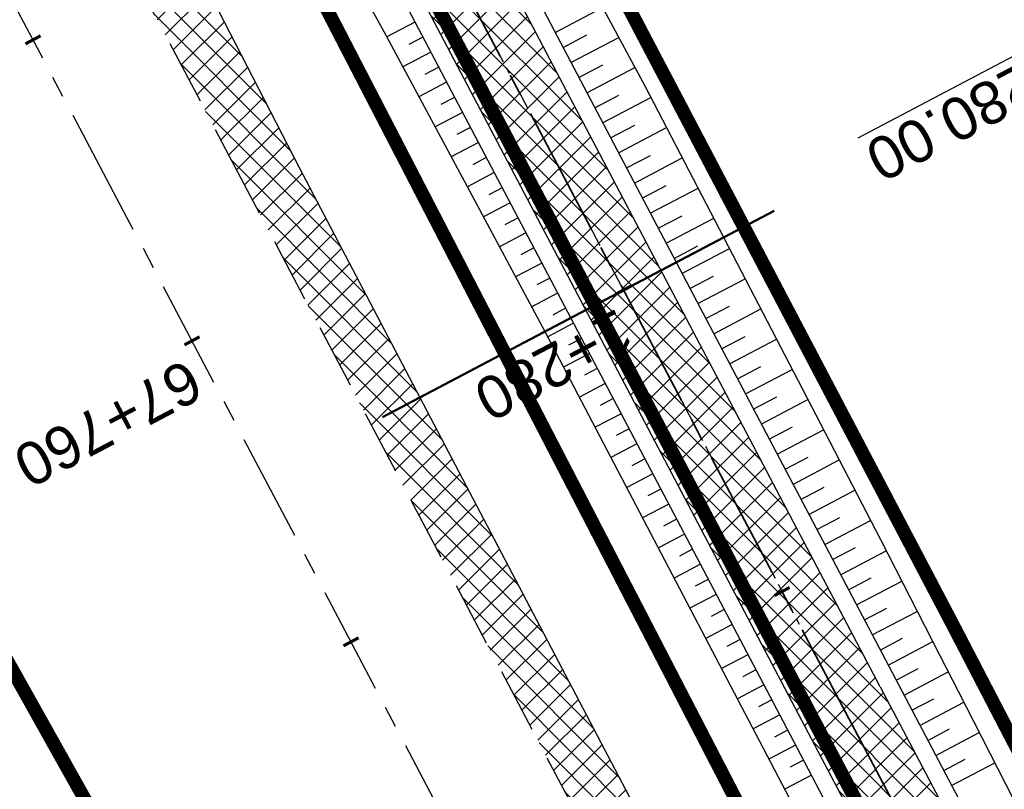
# Model space of a CAD drawing. Header units: metres. Extents: x 7529682 to 7533711, y 5721195 to 5727842.
# Tile 163 of 232: x 7530298 to 7530327, y 5726653 to 5726675. Entities that reach past the tile are written whole.
import ezdxf

# ---------------------------------------------------------------- set-up
doc = ezdxf.new("R2010")
doc.units = ezdxf.units.M
for name, pattern in [('817-dzialki-09-05-04$0$HIDDEN', [0.375, 0.25, -0.125]), ('ACAD_ISO05W100', [33, 24, -3, 0, -3, 0, -3]), ('CENTER', [50.800000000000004, 31.75, -6.35, 6.35, -6.35]), ('CENTER2', [28.575000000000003, 19.05, -3.175, 3.175, -3.175]), ('HIDDEN', [9.524999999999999, 6.35, -3.175])]:
    doc.linetypes.add(name, pattern=pattern)
for name, color, linetype in [('C-DROGI-SYTUACJA', 7, 'Continuous'), ('C-DROGI-SYTUACJA-ETYKIETY', 7, 'Continuous'), ('D-hatch-pobocza', 131, 'Continuous'), ('D-pobocza', 60, 'Continuous'), ('D-rowy', 160, 'Continuous'), ('D-skarpa', 2, 'Continuous'), ('D-skarpa-kreskowanie', 2, 'Continuous')]:
    doc.layers.add(name, color=color, linetype=linetype)
for name, color, linetype, lineweight, true_color in [('D-hatch-ciag-pieszo-rowerowy', 7, 'Continuous', 13, 0xff9f80), ('D-LR-etap-III', 7, '817-dzialki-09-05-04$0$HIDDEN', 50, 0x00008f), ('D-przekroje-pop', 7, 'Continuous', 50, 0x000099)]:
    doc.layers.add(name, color=color, linetype=linetype, lineweight=lineweight, true_color=true_color)
for name, color, linetype, lineweight in [('D-krawędzie', 3, 'Continuous', 30), ('D-obrzeża', 2, 'Continuous', 30), ('D-oś', 10, 'CENTER', 30), ('D-pas-drogowy', 7, 'ACAD_ISO05W100', 50)]:
    doc.layers.add(name, color=color, linetype=linetype, lineweight=lineweight)
doc.layers.add('poprzeczki', color=7, linetype='Continuous', true_color=0x0000c7)
doc.styles.get("Standard").update_dxf_attribs({"font": 'arial.ttf'})
pattern_1 = [(45, (0, 0), (-0.3367596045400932, 0.3367596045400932), []), (135, (0, 0), (-0.3367596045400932, -0.3367596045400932), [])]

# ---------------------------------------------------------------- blocks, each defined once
blk = doc.blocks.new('AeccTickLine')
at = {"color": 0, "linetype": 'ByBlock', "lineweight": -2}
blk.add_line((0, 1), (-3.673819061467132e-16, -1), dxfattribs=at)

msp = doc.modelspace()

# ---------------------------------------------------------------- hatches: boundary and pattern name
at = {"layer": 'D-hatch-ciag-pieszo-rowerowy'}
h = msp.add_hatch(dxfattribs=at)
h.set_pattern_fill('ANSI37', color=256, scale=0.15, style=0)
h.set_pattern_definition(pattern_1)
h.paths.add_polyline_path([(7530290.543319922, 5726718.375739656, -0.05981638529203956), (7530286.288863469, 5726729.511308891), (7530285.062150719, 5726729.254160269, 0.06075633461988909), (7530289.361782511, 5726717.936811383), (7530322.48423269, 5726654.997800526), (7530323.289992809, 5726653.467806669), (7530324.387465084, 5726654.066463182), (7530323.589988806, 5726655.580727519)])
h.paths.add_polyline_path([(7530289.361782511, 5726717.936811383, -0.06075633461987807), (7530285.062150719, 5726729.254160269), (7530283.836125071, 5726728.997155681, 0.06169626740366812), (7530288.180245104, 5726717.497883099), (7530321.378060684, 5726654.415663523), (7530322.192520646, 5726652.869150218), (7530323.289992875, 5726653.467806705), (7530322.483990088, 5726654.998261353)])
h = msp.add_hatch(dxfattribs=at)
h.set_pattern_fill('ANSI37', color=256, scale=0.15, style=0)
h.set_pattern_definition(pattern_1)
h.paths.add_polyline_path([(7530324.387465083, 5726654.066463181), (7530322.19252067, 5726652.869150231), (7530338.815124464, 5726621.305808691), (7530355.736108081, 5726588.900602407), (7530368.841113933, 5726564.244410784), (7530371.745634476, 5726564.106445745), (7530357.947949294, 5726590.065867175), (7530341.029165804, 5726622.466860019)])
at = {"layer": 'D-hatch-pobocza'}
h = msp.add_hatch(dxfattribs=at)
h.set_pattern_fill('ANSI37', color=256, scale=0.15, style=0)
h.set_pattern_definition(pattern_1)
h.paths.add_polyline_path([(7530484.05, 5726334.34), (7530471.92, 5726357.11), (7530458.95, 5726381.07), (7530447.57, 5726403.23), (7530435.55, 5726425.46), (7530424.34, 5726446.96), (7530408.219999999, 5726477.68), (7530396.719999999, 5726499.26), (7530381.74, 5726527.87), (7530371.44, 5726547.5), (7530359.58, 5726569.81), (7530349.42, 5726588.72), (7530332.29, 5726621.37), (7530323.719999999, 5726638.05), (7530306.54, 5726670.82), (7530298.559999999, 5726686.33), (7530287.259999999, 5726707.54), (7530284.291048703, 5726713.261271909), (7530282.669641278, 5726712.403913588), (7530284.501430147, 5726708.939695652), (7530291.375516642, 5726695.939652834), (7530296.045865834, 5726687.107244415), (7530304.46414878, 5726671.186868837), (7530316.603827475, 5726648.181421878), (7530333.058434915, 5726617.014067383), (7530350.00379698, 5726585.00616126), (7530367.257623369, 5726552.315762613), (7530385.762825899, 5726517.234589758), (7530404.054360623, 5726482.546167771), (7530421.086512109, 5726450.182125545), (7530442.441939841, 5726409.661369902), (7530463.421308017, 5726369.849931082), (7530489.269347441, 5726320.82820421), (7530506.411845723, 5726288.291398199), (7530524.314558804, 5726254.7836642), (7530540.549094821, 5726224.891183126), (7530548.272673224, 5726210.668598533), (7530551.69684983, 5726207.034942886), (7530543.21, 5726222.9), (7530538.34, 5726232.11), (7530533.7, 5726240.35), (7530511.95, 5726280.97), (7530499.24, 5726305.31)])

# ---------------------------------------------------------------- linework, layer by layer
at = {"layer": 'C-DROGI-SYTUACJA', "color": 10, "linetype": 'CENTER2', "lineweight": 35, "ltscale": 0.2}
msp.add_lwpolyline([(7529994.784814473, 5727271.452278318), (7530014.918624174, 5727233.117987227), (7530030.611190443, 5727203.571422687), (7530048.95165067, 5727168.884096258), (7530066.58439081, 5727135.608591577), (7530088.791572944, 5727092.929201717), (7530119.442360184, 5727037.047053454), (7530133.979593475, 5727010.093640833), (7530160.01702296, 5726961.449550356), (7530183.786607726, 5726917.332915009), (7530204.666096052, 5726877.528243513), (7530227.908566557, 5726832.904262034), (7530259.102442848, 5726774.825526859, 0.06358496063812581), (7530264.988877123, 5726766.578101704), (7530268.469625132, 5726762.818326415, -0.06508397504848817), (7530272.968742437, 5726756.474687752), (7530281.4242284, 5726740.503672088, -0.06508397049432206), (7530284.141528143, 5726733.216691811), (7530284.890711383, 5726729.972348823, 0.06446268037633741), (7530289.361782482, 5726717.936811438), (7530322.483990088, 5726654.998261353), (7530339.922145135, 5726621.886334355)], format="xyb", dxfattribs=at)
at = {"layer": 'D-krawędzie', "linetype": 'HIDDEN', "ltscale": 0.3}
msp.add_lwpolyline([(7529971.475882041, 5727300.786382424), (7530006.701701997, 5727234.141132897), (7530044.198460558, 5727163.133456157), (7530082.890091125, 5727090.20043586), (7530098.687472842, 5727060.36179238), (7530131.997785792, 5726997.210008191), (7530163.821737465, 5726937.096607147), (7530204.081352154, 5726861.012519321), (7530247.819962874, 5726778.438272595), (7530252.219999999, 5726770.26), (7530259.735272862, 5726756.89951491), (7530263.781713, 5726749.286762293), (7530270.196482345, 5726737.095956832), (7530272.433334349, 5726732.818899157), (7530276.00888925, 5726725.597700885), (7530279.7, 5726718.02), (7530284.501430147, 5726708.939695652), (7530291.375516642, 5726695.939652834), (7530296.045865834, 5726687.107244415), (7530304.46414878, 5726671.186868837), (7530316.603827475, 5726648.181421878)], dxfattribs=at)
at = {"layer": 'D-LR-etap-III', "ltscale": 10, "flags": 128}
msp.add_lwpolyline([(7531750.474471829, 5723895.103125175, 0.4, 0.4, 0), (7531750.505, 5723895.13, 0.4, 0.4, 0), (7531682.71, 5724022.92, 0.4, 0.4, 0), (7531619.177023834, 5724147.203692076, 0.4, 0.4, 0), (7531592.308960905, 5724198.48863389, 0.4, 0.4, 0), (7531553.263875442, 5724272.918564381, 0.4, 0.4, 0), (7531504.019999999, 5724366.79, 0.4, 0.4, 0), (7531482.09, 5724407.62, 0.4, 0.4, 0), (7531412.350402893, 5724541.182759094, 0.4, 0.4, 0), (7531388.463669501, 5724586.929768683, 0.4, 0.4, 0), (7531345.12, 5724669.94, 0.4, 0.4, 0), (7531127.66, 5725081.67, 0.4, 0.4, 0), (7531059.253139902, 5725211.040795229, 0.4, 0.4, 0), (7531008.007244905, 5725307.953830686, 0.4, 0.4, 0), (7530964.181635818, 5725390.835555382, 0.4, 0.4, 0), (7530914.557354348, 5725484.683561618, 0.4, 0.4, 0), (7530865.243241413, 5725577.493975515, 0.4, 0.4, 0), (7530840.085257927, 5725624.058651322, 0.4, 0.4, 0), (7530802.559525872, 5725694.924584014, 0.4, 0.4, 0), (7530755.54, 5725787.51, 0.4, 0.4, 0), (7530708.717810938, 5725876.303221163, 0.4, 0.4, 0), (7530695.12, 5725902.09, 0.4, 0.4, 0), (7530642.91397006, 5726001.07839487, 0.4, 0.4, 0), (7530634.934723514, 5726016.146615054, 0.4, 0.4, 0), (7530610.820000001, 5726061.929999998, 0.4, 0.4, 0), (7530610.820000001, 5726061.929999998, 0.4, 0.4, 0), (7530607.21, 5726063.51, 0.4, 0.4, 0), (7530597.42, 5726080.68, 0.4, 0.4, 0), (7530591.16, 5726088.44, 0.4, 0.4, 0), (7530581.28, 5726107.21, 0.4, 0.4, 0), (7530571.29, 5726130.56, 0.4, 0.4, 0), (7530549.554994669, 5726171.527317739, 0.4, 0.4, 0), (7530531.014309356, 5726206.473807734, 0.4, 0.4, 0), (7530516.461208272, 5726236.016618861, 0.4, 0.4, 0), (7530500.798929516, 5726266.141265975, 0.4, 0.4, 0), (7530491.349999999, 5726283.94, 0.4, 0.4, 0), (7530482.4, 5726303.41, 0.4, 0.4, 0), (7530482.4, 5726303.41, 0.4, 0.4, 0), (7530450.41, 5726357.28, 0.4, 0.4, 0), (7530397.759396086, 5726458.499907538, 0.4, 0.4, 0), (7530334.707815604, 5726583.664702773, 0.4, 0.4, 0), (7530303.939274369, 5726645.167943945, 0.4, 0.4, 0), (7530300.509779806, 5726651.777515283, 0.4, 0.4, 0), (7530289.213532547, 5726671.966724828, 0.4, 0.4, 0), (7530281.54, 5726685.57, 0.4, 0.4, 0), (7530261.37085633, 5726724.163374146, 0.4, 0.4, 0), (7530254.03, 5726738.21, 0.4, 0.4, 0), (7530197.219999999, 5726845.06, 0.4, 0.4, 0), (7530194.71, 5726849.15, 0.4, 0.4, 0), (7530195.92, 5726850.75, 0.4, 0.4, 0), (7530170.546669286, 5726892.961489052, 0.4, 0.4, 0), (7530143.174718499, 5726945.065838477, 0.4, 0.4, 0), (7530105.059999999, 5727018.32, 0.4, 0.4, 0), (7530100.059999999, 5727027.16, 0.4, 0.4, 0), (7530062.318670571, 5727099.625398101, 0.4, 0.4, 0), (7530015.378537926, 5727189.420463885, 0.4, 0.4, 0), (7529983.207960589, 5727250.206596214, 0.4, 0.4, 0), (7529953.284293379, 5727306.74720398, 0.4, 0.4, 0), (7529900.67053443, 5727406.15903814, 0.4, 0.4, 0), (7529890.630239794, 5727425.131178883, 0.4, 0.4, 0), (7529875.155383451, 5727454.426350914, 0.4, 0.4, 0), (7529857.560096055, 5727487.787346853, 0.4, 0.4, 0), (7529835.194401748, 5727530.19312405, 0.4, 0.4, 0), (7529811.740544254, 5727574.662079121, 0.4, 0.4, 0), (7529792.101859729, 5727611.922638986, 0.4, 0.4, 0), (7529768.066117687, 5727657.469613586, 0.4, 0.4, 0), (7529755.210566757, 5727682.131373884, 0.4, 0.4, 0), (7529753.309999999, 5727681.13, 0.4, 0.4, 0), (7529739.21, 5727707.77, 0.4, 0.4, 0), (7529735.394745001, 5727711.251990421, 0.4, 0.4, 0), (7529725.42, 5727730.2, 0.4, 0.4, 0), (7529723.55, 5727729.88, 0.4, 0.4, 0), (7529695.566668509, 5727782.932080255, 0.4, 0.4, 0), (7529717.67971874, 5727794.024357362, 0.4, 0.4, 0), (7529736.274870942, 5727758.647400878, 0.4, 0.4, 0), (7529736.274870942, 5727758.647400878, 0.4, 0.4, 0), (7529744.511003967, 5727750.406106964, 0.4, 0.4, 0), (7529744.511003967, 5727750.406106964, 0.4, 0.4, 0), (7529750.282568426, 5727738.549848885, 0.4, 0.4, 0), (7529777.108510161, 5727687.569424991, 0.4, 0.4, 0), (7529796.51537536, 5727651.329932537, 0.4, 0.4, 0), (7529814.937945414, 5727616.793170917, 0.4, 0.4, 0), (7529839.006722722, 5727572.303976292, 0.4, 0.4, 0), (7529860.617626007, 5727532.509108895, 0.4, 0.4, 0), (7529882.348967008, 5727491.504261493, 0.4, 0.4, 0), (7529904.865139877, 5727449.096370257, 0.4, 0.4, 0), (7529920.747384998, 5727418.884773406, 0.4, 0.4, 0), (7529946.676504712, 5727368.547487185, 0.4, 0.4, 0), (7529972.024701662, 5727320.573310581, 0.4, 0.4, 0), (7529987.740014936, 5727290.153392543, 0.4, 0.4, 0), (7529996.497385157, 5727273.661630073, 0.4, 0.4, 0), (7530017.541471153, 5727234.202689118, 0.4, 0.4, 0), (7530033.053657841, 5727204.864166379, 0.4, 0.4, 0), (7530051.622983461, 5727170.222745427, 0.4, 0.4, 0), (7530069.276612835, 5727137.015751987, 0.4, 0.4, 0), (7530089.385386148, 5727097.533639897, 0.4, 0.4, 0), (7530109.712512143, 5727060.746615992, 0.4, 0.4, 0), (7530136.769722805, 5727011.640131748, 0.4, 0.4, 0), (7530162.446686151, 5726962.743777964, 0.4, 0.4, 0), (7530187.674104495, 5726916.992101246, 0.4, 0.4, 0), (7530207.820739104, 5726879.335323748, 0.4, 0.4, 0), (7530230.625609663, 5726834.518686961, 0.4, 0.4, 0), (7530262.288093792, 5726776.61832811, 0.4, 0.4, 0), (7530277.509672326, 5726760.213143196, 0.4, 0.4, 0), (7530286.036865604, 5726744.106684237, 0.4, 0.4, 0), (7530288.097472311, 5726735.884066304, 0.4, 0.4, 0), (7530290.393870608, 5726725.046963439, 0.4, 0.4, 0), (7530296.17664807, 5726713.582980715, 0.4, 0.4, 0), (7530302.726195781, 5726701.18226779, 0.4, 0.4, 0), (7530325.685047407, 5726657.466383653, 0.4, 0.4, 0), (7530343.243978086, 5726623.648592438, 0.4, 0.4, 0), (7530360.229820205, 5726591.746871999, 0.4, 0.4, 0), (7530383.20855044, 5726548.059469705, 0.4, 0.4, 0), (7530406.017875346, 5726503.605514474, 0.4, 0.4, 0), (7530427.464919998, 5726462.620289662, 0.4, 0.4, 0), (7530447.9278544, 5726424.388014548, 0.4, 0.4, 0), (7530471.126878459, 5726379.920667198, 0.4, 0.4, 0), (7530490.501003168, 5726343.033350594, 0.4, 0.4, 0), (7530509.499458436, 5726306.733076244, 0.4, 0.4, 0), (7530529.890269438, 5726267.244072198, 0.4, 0.4, 0), (7530543.852446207, 5726238.990319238, 0.4, 0.4, 0), (7530554.808897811, 5726218.943990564, 0.4, 0.4, 0), (7530559.027108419, 5726212.223286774, 0.4, 0.4, 0), (7530563.060988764, 5726206.409670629, 0.4, 0.4, 0), (7530566.93354971, 5726200.463543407, 0.4, 0.4, 0), (7530569.771022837, 5726194.901501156, 0.4, 0.4, 0), (7530571.47319415, 5726191.282350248, 0.4, 0.4, 0), (7530572.839142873, 5726188.024533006, 0.4, 0.4, 0), (7530575.295071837, 5726182.034664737, 0.4, 0.4, 0), (7530579.736851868, 5726173.306070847, 0.4, 0.4, 0), (7530583.3, 5726167.41, 0.4, 0.4, 0), (7530593.4, 5726163.33, 0.4, 0.4, 0), (7530598.618375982, 5726155.264489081, 0.4, 0.4, 0), (7530608.258304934, 5726140.497132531, 0.4, 0.4, 0), (7530603.269999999, 5726136.83, 0.4, 0.4, 0), (7530606.53, 5726131.84, 0.4, 0.4, 0), (7530604.239057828, 5726124.21679044, 0.4, 0.4, 0), (7530605.847136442, 5726121.630127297, 0.4, 0.4, 0), (7530608.971611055, 5726116.164124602, 0.4, 0.4, 0), (7530618.114293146, 5726097.791111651, 0.4, 0.4, 0), (7530651.213125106, 5726034.959524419, 0.4, 0.4, 0), (7530670.243741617, 5725998.61095082, 0.4, 0.4, 0), (7530698.075474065, 5725945.952624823, 0.4, 0.4, 0), (7530716.505955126, 5725911.3051464, 0.4, 0.4, 0), (7530735.223454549, 5725875.667401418, 0.4, 0.4, 0), (7530752.504235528, 5725842.154920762, 0.4, 0.4, 0), (7530778.310652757, 5725793.501254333, 0.4, 0.4, 0), (7530797.499961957, 5725756.381811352, 0.4, 0.4, 0), (7530812.518974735, 5725728.28874362, 0.4, 0.4, 0), (7530820.039295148, 5725713.160404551, 0.4, 0.4, 0), (7530822.422446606, 5725710.193574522, 0.4, 0.4, 0), (7530833.154893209, 5725688.800634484, 0.4, 0.4, 0), (7530849.629354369, 5725656.158601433, 0.4, 0.4, 0), (7530867.98290276, 5725621.963939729, 0.4, 0.4, 0), (7530872.629809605, 5725612.88760475, 0.4, 0.4, 0), (7530880.354488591, 5725597.594500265, 0.4, 0.4, 0), (7530883.839446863, 5725593.389159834, 0.4, 0.4, 0), (7530891.782113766, 5725587.763349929, 0.4, 0.4, 0), (7530895.038670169, 5725584.280746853, 0.4, 0.4, 0), (7530897.033644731, 5725580.941110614, 0.4, 0.4, 0), (7530900.951646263, 5725579.945856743, 0.4, 0.4, 0), (7530904.80970798, 5725571.977328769, 0.4, 0.4, 0), (7530903.682362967, 5725568.566434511, 0.4, 0.4, 0), (7530908.900614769, 5725558.844845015, 0.4, 0.4, 0), (7530910.252030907, 5725545.671606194, 0.4, 0.4, 0), (7530912.872986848, 5725538.645543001, 0.4, 0.4, 0), (7530945.278171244, 5725478.464284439, 0.4, 0.4, 0), (7530959.692318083, 5725450.24628822, 0.4, 0.4, 0), (7531002.82670893, 5725368.192370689, 0.4, 0.4, 0), (7531044.703532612, 5725290.314293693, 0.4, 0.4, 0), (7531064.098839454, 5725253.212562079, 0.4, 0.4, 0), (7531083.010253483, 5725216.677517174, 0.4, 0.4, 0), (7531113.013137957, 5725158.465613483, 0.4, 0.4, 0), (7531137.364304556, 5725113.07076138, 0.4, 0.4, 0), (7531150.830830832, 5725086.711759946, 0.4, 0.4, 0), (7531159.745663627, 5725076.640848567, 0.4, 0.4, 0), (7531166.309999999, 5725074.58, 0.4, 0.4, 0), (7531172.29, 5725062.58, 0.4, 0.4, 0), (7531170.589828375, 5725055.605912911, 0.4, 0.4, 0), (7531173.732823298, 5725044.080706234, 0.4, 0.4, 0), (7531215.342008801, 5724964.859648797, 0.4, 0.4, 0), (7531238.054496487, 5724921.684649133, 0.4, 0.4, 0), (7531262.389821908, 5724875.282876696, 0.4, 0.4, 0), (7531295.587160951, 5724811.265731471, 0.4, 0.4, 0), (7531348.487908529, 5724712.362812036, 0.4, 0.4, 0), (7531363.740817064, 5724682.68394264, 0.4, 0.4, 0), (7531366.986905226, 5724675.865317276, 0.4, 0.4, 0), (7531382.541261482, 5724646.110625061, 0.4, 0.4, 0), (7531401.299165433, 5724610.874551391, 0.4, 0.4, 0), (7531428.964837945, 5724558.862274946, 0.4, 0.4, 0), (7531449.111202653, 5724520.397801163, 0.4, 0.4, 0), (7531477.292992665, 5724465.831467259, 0.4, 0.4, 0), (7531500.996290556, 5724421.112506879, 0.4, 0.4, 0), (7531512.121834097, 5724400.549045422, 0.4, 0.4, 0), (7531513.78163794, 5724396.757451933, 0.4, 0.4, 0), (7531526.32, 5724379.39, 0.4, 0.4, 0), (7531566.783642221, 5724302.73628205, 0.4, 0.4, 0), (7531578.579156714, 5724282.774819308, 0.4, 0.4, 0), (7531584.232619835, 5724273.111246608, 0.4, 0.4, 0), (7531590.109283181, 5724263.508189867, 0.4, 0.4, 0), (7531593.027899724, 5724258.771479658, 0.4, 0.4, 0), (7531595.711841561, 5724254.226824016, 0.4, 0.4, 0), (7531601.659976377, 5724243.898197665, 0.4, 0.4, 0), (7531606.097733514, 5724235.986407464, 0.4, 0.4, 0), (7531609.382207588, 5724230.799061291, 0.4, 0.4, 0), (7531611.580260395, 5724227.671180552, 0.4, 0.4, 0), (7531612.707802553, 5724225.86410867, 0.4, 0.4, 0), (7531618.665224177, 5724214.480919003, 0.4, 0.4, 0), (7531619.885522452, 5724212.333950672, 0.4, 0.4, 0), (7531620.931818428, 5724210.787064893, 0.4, 0.4, 0), (7531623.518605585, 5724207.111542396, 0.4, 0.4, 0), (7531626.143926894, 5724203.61306897, 0.4, 0.4, 0), (7531632.022984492, 5724196.485954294, 0.4, 0.4, 0), (7531653.949089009, 5724152.617641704, 0.4, 0.4, 0), (7531656.750690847, 5724143.103797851, 0.4, 0.4, 0), (7531659.61440691, 5724133.254504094, 0.4, 0.4, 0), (7531661.627147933, 5724128.646047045, 0.4, 0.4, 0.01093811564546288), (7531674.314987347, 5724101.43546424, 0.4, 0.4, 0), (7531685.137626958, 5724081.408252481, 0.4, 0.4, 0), (7531692.159945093, 5724066.277333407, 0.4, 0.4, 0), (7531699.662164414, 5724051.388120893, 0.4, 0.4, 0), (7531704.480624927, 5724040.808561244, 0.4, 0.4, 0), (7531704.480624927, 5724040.808561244, 0.4, 0.4, 0), (7531704.401251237, 5724037.368913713, 0.4, 0.4, 0), (7531720.383609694, 5724003.441317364, 0.4, 0.4, 0), (7531728.79890528, 5723986.206298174, 0.4, 0.4, 0), (7531733.237926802, 5723977.192631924, 0.4, 0.4, 0), (7531736.750027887, 5723969.505210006, 0.4, 0.4, 0), (7531737.336143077, 5723968.518916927, 0.4, 0.4, 0), (7531738.285051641, 5723967.699360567, 0.4, 0.4, 0), (7531742.180915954, 5723962.346428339, 0.4, 0.4, 0), (7531744.286141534, 5723958.615526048, 0.4, 0.4, 0), (7531755.393260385, 5723944.192617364, 0.4, 0.4, 0), (7531758.69, 5723936.76, 0.4, 0.4, 0), (7531780.08, 5723929.25, 0.4, 0.4, 0), (7531792.611989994, 5723906.337708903, 0.4, 0.4, 0), (7531792.611989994, 5723906.337708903, 0.4, 0.4, 0), (7531756.962094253, 5723883.055323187, 0.4, 0.4, 0), (7531750.46, 5723895.130000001, 0.4, 0.4, 0), (7531750.46, 5723895.130000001, 0, 0, 0)], format="xyseb", dxfattribs=at)
at = {"layer": 'D-obrzeża', "linetype": 'ByBlock'}
msp.add_lwpolyline([(7530323.590404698, 5726655.57993753), (7530290.543319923, 5726718.375739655, -0.06446268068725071), (7530286.072248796, 5726730.411277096), (7530284.651601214, 5726736.563400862, 0.05112551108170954), (7530283.992383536, 5726738.493624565), (7530283.277000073, 5726740.048284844)], format="xyb", dxfattribs=at)
at = {"layer": 'D-obrzeża'}
msp.add_lwpolyline([(7530280.403423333, 5726739.320770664), (7530281.108464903, 5726737.814967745, -0.03898965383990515), (7530283.130020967, 5726732.041446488), (7530283.709173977, 5726729.53342054, 0.06446268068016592), (7530288.180245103, 5726717.497883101), (7530321.378060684, 5726654.415663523)], format="xyb", dxfattribs=at)
for points in [[(7530323.589988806, 5726655.580727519), (7530341.029165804, 5726622.466860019)], [(7530321.377991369, 5726654.415795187), (7530338.815124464, 5726621.305808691)]]:
    msp.add_lwpolyline(points, dxfattribs=at)
at = {"layer": 'D-oś', "ltscale": 0.1}
msp.add_lwpolyline([(7530313.508365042, 5726646.547986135), (7530301.370075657, 5726669.550802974), (7530292.95179271, 5726685.471178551), (7530288.281443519, 5726694.303586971), (7530281.407357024, 5726707.303629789), (7530276.578826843, 5726716.435184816), (7530272.867295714, 5726724.054807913), (7530269.313944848, 5726731.231162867), (7530267.097066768, 5726735.470028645), (7530260.687746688, 5726747.650478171), (7530256.664309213, 5726755.219954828), (7530249.153360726, 5726768.572752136), (7530244.732367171, 5726776.789976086), (7530200.987754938, 5726859.375553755), (7530160.728462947, 5726935.45903188), (7530128.903273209, 5726995.57477155), (7530095.592978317, 5727058.726521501), (7530079.798237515, 5727088.5601794), (7530041.105041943, 5727161.496149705), (7530003.607351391, 5727232.505591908), (7529968.380651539, 5727299.152506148)], dxfattribs=at)
at = {"layer": 'D-oś', "ltscale": 0.03}
msp.add_lwpolyline([(7529994.784814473, 5727271.452278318), (7530014.918624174, 5727233.117987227), (7530030.611190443, 5727203.571422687), (7530048.95165067, 5727168.884096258), (7530066.58439081, 5727135.608591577), (7530088.791572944, 5727092.929201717), (7530119.442360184, 5727037.047053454), (7530133.979593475, 5727010.093640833), (7530160.01702296, 5726961.449550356), (7530183.786607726, 5726917.332915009), (7530204.666096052, 5726877.528243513), (7530227.908566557, 5726832.904262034), (7530259.102442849, 5726774.825526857, 0.06358496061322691), (7530264.988877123, 5726766.578101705), (7530268.469625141, 5726762.818326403, -0.06508397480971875), (7530272.968742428, 5726756.474687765), (7530281.424228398, 5726740.503672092, -0.06508397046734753), (7530284.141528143, 5726733.216691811), (7530284.890711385, 5726729.972348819, 0.06446268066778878), (7530289.361782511, 5726717.936811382), (7530322.48423269, 5726654.997800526)], format="xyb", dxfattribs=at)
at = {"layer": 'D-pas-drogowy', "ltscale": 0.2, "flags": 128}
msp.add_lwpolyline([(7531633.018560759, 5724182.834272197, 0.4, 0.4, 0), (7531617.558899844, 5724211.608162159, 0.4, 0.4, 0), (7531566.783642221, 5724302.73628205, 0.4, 0.4, 0), (7531538.419082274, 5724356.469679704, 0.4, 0.4, 0), (7531526.32, 5724379.39, 0.4, 0.4, 0), (7531516.102085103, 5724393.607319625, 0.4, 0.4, 0.001485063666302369), (7531513.78037409, 5724396.837773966, 0.4, 0.4, 0), (7531501.87, 5724413.41, 0.4, 0.4, 0), (7531474.926107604, 5724464.507896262, 0.4, 0.4, 0), (7531446.200436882, 5724518.992313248, 0.4, 0.4, 0), (7531424.962185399, 5724559.262257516, 0.4, 0.4, 0), (7531398.444460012, 5724609.565801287, 0.4, 0.4, 0), (7531379.647455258, 5724645.216004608, 0.4, 0.4, 0), (7531365.23, 5724672.56, 0.4, 0.4, 0), (7531341.305752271, 5724717.915356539, 0.4, 0.4, 0), (7531312.899996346, 5724771.788898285, 0.4, 0.4, 0), (7531292.590923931, 5724810.306502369, 0.4, 0.4, 0), (7531259.391619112, 5724873.271351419, 0.4, 0.4, 0), (7531233.740401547, 5724921.922582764, 0.4, 0.4, 0), (7531203.072738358, 5724980.092044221, 0.4, 0.4, 0), (7531173.471398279, 5725036.225177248, 0.4, 0.4, 0), (7531168.269999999, 5725046.09, 0.4, 0.4, 0), (7531172.29, 5725062.58, 0.4, 0.4, 0), (7531166.309999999, 5725074.58, 0.4, 0.4, 0), (7531150.32, 5725079.6, 0.4, 0.4, 0), (7531141.5, 5725096.43, 0.4, 0.4, 0), (7531109.311735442, 5725157.814415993, 0.4, 0.4, 0), (7531086.641300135, 5725201.047918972, 0.4, 0.4, 0), (7531059.198258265, 5725253.383662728, 0.4, 0.4, 0), (7531028.206828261, 5725312.48946212, 0.4, 0.4, 0), (7530999.104694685, 5725367.990143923, 0.4, 0.4, 0), (7530956.247527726, 5725449.724815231, 0.4, 0.4, 0), (7530924.397774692, 5725510.463768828, 0.4, 0.4, 0), (7530897.509999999, 5725561.74, 0.4, 0.4, 0), (7530894.46, 5725566.14, 0.4, 0.4, 0), (7530892.16, 5725570.49, 0.4, 0.4, 0), (7530869.362688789, 5725613.307018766, 0.4, 0.4, 0), (7530861.693971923, 5725627.704613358, 0.4, 0.4, 0), (7530852.74, 5725644.52, 0.4, 0.4, 0), (7530831.509999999, 5725684.2, 0.4, 0.4, 0), (7530811.13, 5725722.52, 0.4, 0.4, 0), (7530792.3476413, 5725757.940652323, 0.4, 0.4, 0), (7530768.03, 5725803.8, 0.4, 0.4, 0), (7530748.768542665, 5725840.178507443, 0.4, 0.4, 0), (7530727.7, 5725879.97, 0.4, 0.4, 0), (7530712.0981582, 5725909.54523909, 0.4, 0.4, 0), (7530693.644105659, 5725944.645156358, 0.4, 0.4, 0), (7530665.702224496, 5725997.538976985, 0.4, 0.4, 0), (7530641.759999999, 5726042.88, 0.4, 0.4, 0), (7530616.5, 5726091.48, 0.4, 0.4, 0), (7530604.628439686, 5726114.319880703, 0.4, 0.4, -0.007762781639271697), (7530602.5, 5726118.43, 0.4, 0.4, 0), (7530603.992037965, 5726123.394821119, 0.4, 0.4, 0), (7530606.53, 5726131.84, 0.4, 0.4, 0), (7530603.269999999, 5726136.83, 0.4, 0.4, 0), (7530593.775620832, 5726151.368713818, 0.4, 0.4, 0), (7530590.202637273, 5726156.84001263, 0.4, 0.4, 0), (7530583.3, 5726167.41, 0.4, 0.4, 0), (7530580.578343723, 5726170.427567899, 0.4, 0.4, 0), (7530575.849999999, 5726175.67, 0.4, 0.4, 0), (7530569.009999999, 5726186.66, 0.4, 0.4, 0), (7530562.555322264, 5726199.189409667, 0.4, 0.4, 0), (7530555.67, 5726211.39, 0.4, 0.4, 0), (7530548.29, 5726224.23, 0.4, 0.4, 0), (7530540.58, 5726237.71, 0.4, 0.4, 0), (7530532.679999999, 5726252.65, 0.4, 0.4, 0), (7530524.059999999, 5726269.35, 0.4, 0.4, 0), (7530502.82, 5726309.91, 0.4, 0.4, 0), (7530488.83, 5726336.63, 0.4, 0.4, 0), (7530466.03, 5726380.16, 0.4, 0.4, 0), (7530438.469999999, 5726432.77, 0.4, 0.4, 0), (7530424.53, 5726459.09, 0.4, 0.4, 0), (7530401.63, 5726502.97, 0.4, 0.4, 0), (7530383.38, 5726538.06, 0.4, 0.4, 0), (7530353.969999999, 5726593.52, 0.4, 0.4, 0), (7530338.469999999, 5726622.74, 0.4, 0.4, 0), (7530322.009999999, 5726653.88, 0.4, 0.4, 0), (7530297.54, 5726700.33, 0.4, 0.4, 0), (7530287.38, 5726719.6, 0.4, 0.4, 0), (7530285.94993921, 5726722.315508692, 0.4, 0.4, 0), (7530280.259999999, 5726733.12, 0.4, 0.4, 0), (7530266.73, 5726758.74, 0.4, 0.4, 0), (7530260.42, 5726770.47, 0.4, 0.4, 0), (7530253.25, 5726783.82, 0.4, 0.4, 0), (7530244.95, 5726799.33, 0.4, 0.4, 0), (7530239.389999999, 5726808.49, 0.4, 0.4, 0), (7530238.29, 5726807.9, 0.4, 0.4, 0), (7530218.11, 5726850.67, 0.4, 0.4, 0), (7530175.906646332, 5726928.168028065, 0.4, 0.4, 0), (7530096.679999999, 5727076.15, 0.4, 0.4, 0), (7530094.679999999, 5727079.89, 0.4, 0.4, 0), (7530064.59693469, 5727135.522637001, 0.4, 0.4, 0), (7530046.730970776, 5727168.8921561, 0.4, 0.4, 0), (7530025.803045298, 5727208.461374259, 0.4, 0.4, 0), (7530012.846501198, 5727232.979315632, 0.4, 0.4, 0), (7529994.15, 5727268.45, 0.4, 0.4, 0), (7529981.670868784, 5727291.93018666, 0.4, 0.4, 0), (7529949.889999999, 5727351.73, 0.4, 0.4, 0), (7529924.75, 5727399.03, 0.4, 0.4, 0), (7529915.515824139, 5727417.099754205, 0.4, 0.4, 0), (7529885.83, 5727475.19, 0.4, 0.4, 0), (7529862.559999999, 5727519.97, 0.4, 0.4, 0), (7529852.984923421, 5727538.191086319, 0.4, 0.4, 0), (7529836.513084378, 5727569.51130111, 0.4, 0.4, 0), (7529815.36890814, 5727609.140983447, 0.4, 0.4, 0), (7529792.795203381, 5727651.247499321, 0.4, 0.4, 0), (7529774.199114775, 5727685.858348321, 0.4, 0.4, 0), (7529746.966026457, 5727736.059440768, 0.4, 0.4, 0), (7529733.92, 5727757.62, 0.4, 0.4, 0), (7529708.607472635, 5727806.388536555, 0.4, 0.4, 0), (7529688.491967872, 5727796.344621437, 0.4, 0.4, 0), (7529723.55, 5727729.88, 0.4, 0.4, 0), (7529725.42, 5727730.2, 0.4, 0.4, 0), (7529735.38, 5727711.28, 0.4, 0.4, 0), (7529739.21, 5727707.77, 0.4, 0.4, 0), (7529753.309999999, 5727681.13, 0.4, 0.4, 0), (7529755.178396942, 5727682.114424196, 0.4, 0.4, 0), (7529792.101859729, 5727611.922638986, 0.4, 0.4, 0), (7529811.740544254, 5727574.662079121, 0.4, 0.4, 0), (7529835.194401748, 5727530.19312405, 0.4, 0.4, 0), (7529857.560096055, 5727487.787346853, 0.4, 0.4, 0), (7529875.155383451, 5727454.426350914, 0.4, 0.4, 0), (7529890.630239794, 5727425.131178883, 0.4, 0.4, 0), (7529900.67053443, 5727406.15903814, 0.4, 0.4, 0), (7529953.284293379, 5727306.74720398, 0.4, 0.4, 0), (7529983.207960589, 5727250.206596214, 0.4, 0.4, 0), (7530015.378537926, 5727189.420463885, 0.4, 0.4, 0), (7530062.318670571, 5727099.625398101, 0.4, 0.4, 0), (7530100.059999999, 5727027.16, 0.4, 0.4, 0), (7530105.059999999, 5727018.32, 0.4, 0.4, 0), (7530143.174718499, 5726945.065838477, 0.4, 0.4, 0), (7530170.546669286, 5726892.961489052, 0.4, 0.4, 0), (7530195.92, 5726850.75, 0.4, 0.4, 0), (7530194.71, 5726849.15, 0.4, 0.4, 0), (7530197.219999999, 5726845.06, 0.4, 0.4, 0), (7530254.03, 5726738.21, 0.4, 0.4, 0), (7530261.37085633, 5726724.163374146, 0.4, 0.4, 0), (7530281.54, 5726685.57, 0.4, 0.4, 0), (7530289.213532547, 5726671.966724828, 0.4, 0.4, 0), (7530300.509779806, 5726651.777515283, 0.4, 0.4, 0), (7530303.939274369, 5726645.167943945, 0.4, 0.4, 0), (7530334.707815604, 5726583.664702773, 0.4, 0.4, 0), (7530397.759396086, 5726458.499907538, 0.4, 0.4, 0), (7530450.41, 5726357.28, 0.4, 0.4, 0), (7530482.4, 5726303.41, 0.4, 0.4, 0), (7530483.687990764, 5726301.003383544, 0.4, 0.4, 0), (7530491.349999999, 5726283.94, 0.4, 0.4, 0), (7530512.67, 5726243.78, 0.4, 0.4, 0), (7530529.429999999, 5726209.46, 0.4, 0.4, 0), (7530571.29, 5726130.56, 0.4, 0.4, 0), (7530581.28, 5726107.21, 0.4, 0.4, 0), (7530591.16, 5726088.44, 0.4, 0.4, 0), (7530597.42, 5726080.68, 0.4, 0.4, 0), (7530607.21, 5726063.51, 0.4, 0.4, 0), (7530610.820000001, 5726061.929999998, 0.4, 0.4, 0), (7530634.934723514, 5726016.146615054, 0.4, 0.4, 0), (7530642.91397006, 5726001.07839487, 0.4, 0.4, 0), (7530695.12, 5725902.09, 0.4, 0.4, 0), (7530708.717810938, 5725876.303221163, 0.4, 0.4, 0), (7530755.54, 5725787.51, 0.4, 0.4, 0), (7530802.559525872, 5725694.924584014, 0.4, 0.4, 0), (7530840.085257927, 5725624.058651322, 0.4, 0.4, 0), (7530865.243241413, 5725577.493975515, 0.4, 0.4, 0), (7530914.557354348, 5725484.683561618, 0.4, 0.4, 0), (7530964.181635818, 5725390.835555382, 0.4, 0.4, 0), (7531008.007244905, 5725307.953830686, 0.4, 0.4, 0), (7531059.253139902, 5725211.040795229, 0.4, 0.4, 0), (7531127.66, 5725081.67, 0.4, 0.4, 0), (7531345.12, 5724669.94, 0.4, 0.4, 0), (7531388.463669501, 5724586.929768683, 0.4, 0.4, 0), (7531412.350402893, 5724541.182759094, 0.4, 0.4, 0), (7531482.09, 5724407.62, 0.4, 0.4, 0), (7531504.019999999, 5724366.79, 0.4, 0.4, 0), (7531519.374444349, 5724337.520497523, 0.4, 0.4, 0), (7531563.748815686, 5724252.931583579, 0.4, 0.4, 0), (7531602.175111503, 5724179.681224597, 0.4, 0.4, 0), (7531619.177023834, 5724147.203692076, 0.4, 0.4, 0), (7531625.038493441, 5724135.63500206, 0.4, 0.4, 0), (7531656.796442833, 5724073.31633882, 0.4, 0.4, 0), (7531675.12, 5724037.36, 0.4, 0.4, 0), (7531682.71, 5724022.92, 0.4, 0.4, 0), (7531705.565196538, 5723979.810545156, 0.4, 0.4, 0), (7531736.605941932, 5723921.261514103, 0.4, 0.4, 0), (7531750.46, 5723895.130000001, 0.4, 0.4, 0), (7531740.769999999, 5723886.56, 0.4, 0.4, 0), (7531732.86, 5723885, 0.4, 0.4, 0), (7531722.179999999, 5723887.77, 0.4, 0.4, 0), (7531729.87, 5723862.17, 0.4, 0.4, 0), (7531742.92, 5723861.93, 0.4, 0.4, 0), (7531763.71, 5723859.52, 0.4, 0.4, 0), (7531768.42, 5723854.12, 0.4, 0.4, 0), (7531787.42, 5723817.97, 0.4, 0.4, 0), (7531795.57, 5723809.82, 0.4, 0.4, 0), (7531816.346897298, 5723819.850397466, 0.4, 0.4, 0), (7531816.346897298, 5723819.850397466, 0.4, 0.4, 0), (7531805.059999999, 5723843.23, 0.4, 0.4, 0), (7531803.61, 5723886.23, 0.4, 0.4, 0), (7531803.61, 5723886.23, 0.4, 0.4, 0), (7531780.08, 5723929.25, 0.4, 0.4, 0), (7531758.69, 5723936.76, 0.4, 0.4, 0), (7531749.3590272, 5723946.412126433, 0.4, 0.4, 0), (7531742.71, 5723953.29, 0.4, 0.4, 0), (7531735.177368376, 5723967.877529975, 0.4, 0.4, 0), (7531722.37, 5723992.68, 0.4, 0.4, 0), (7531705.041669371, 5724030.885563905, 0.4, 0.4, 0), (7531699.469999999, 5724043.17, 0.4, 0.4, 0), (7531692.69, 5724058.11, 0.4, 0.4, 0), (7531679.672010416, 5724084.016803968, 0.4, 0.4, 0), (7531674.55, 5724094.21, 0.4, 0.4, 0), (7531666.633166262, 5724114.002855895, 0.4, 0.4, 0), (7531649, 5724153.82, 0.4, 0.4, 0), (7531641.49, 5724149.34, 0.4, 0.4, 0), (7531626.04, 5724179.34, 0.4, 0.4, 0), (7531633.03, 5724182.84, 0, 0, 0)], format="xyseb", dxfattribs=at)
at = {"layer": 'D-pobocza'}
for points in [[(7530280.762279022, 5726737.631687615), (7530280.762279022, 5726737.631687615, -0.05307283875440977), (7530282.642841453, 5726731.928947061), (7530283.236559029, 5726729.357849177, 0.06446268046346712), (7530287.707630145, 5726717.32231178), (7530320.935591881, 5726654.182808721)], [(7530285.147583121, 5726736.637781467), (7530286.544863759, 5726730.58684841, 0.0644626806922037), (7530291.015934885, 5726718.551310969), (7530324.0328735, 5726655.812792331)], [(7530324.032388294, 5726655.813713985), (7530341.471974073, 5726622.699070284), (7530358.390317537, 5726590.298920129), (7530381.35380982, 5726547.094645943), (7530404.499700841, 5726502.816380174), (7530425.990268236, 5726461.837237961), (7530446.370276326, 5726422.955378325), (7530469.336376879, 5726378.969782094), (7530488.807806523, 5726342.142381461), (7530507.967036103, 5726305.936330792), (7530528.542599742, 5726266.548688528), (7530543.469982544, 5726237.456247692), (7530554.277020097, 5726217.508614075, 0.02043787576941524), (7530555.92928817, 5726214.735721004), (7530563.576532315, 5726203.018684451, -0.0241663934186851), (7530565.554246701, 5726199.642645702), (7530568.768209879, 5726193.493185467, -0.02149457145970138), (7530570.611299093, 5726189.564096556), (7530573.477839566, 5726182.700646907, 0.0225352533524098), (7530575.380208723, 5726178.66703158), (7530582.908951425, 5726164.406707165)], [(7530320.935591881, 5726654.182808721), (7530338.372316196, 5726621.073598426), (7530355.293739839, 5726588.667549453), (7530378.257598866, 5726545.462585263), (7530401.398999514, 5726501.192909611), (7530422.890394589, 5726460.212189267), (7530443.269011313, 5726421.332984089), (7530466.238009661, 5726377.341837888), (7530485.714077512, 5726340.505665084), (7530504.869120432, 5726304.307525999), (7530525.434443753, 5726264.9394867), (7530540.373896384, 5726235.823522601), (7530551.248330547, 5726215.751488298, 0.02043787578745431), (7530552.942428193, 5726212.908395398), (7530560.579467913, 5726201.206993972, -0.02416639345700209), (7530562.508349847, 5726197.914314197), (7530565.616507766, 5726191.967297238, -0.02149457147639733), (7530567.423100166, 5726188.116012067), (7530570.291648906, 5726181.247753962, 0.02253525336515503), (7530572.232449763, 5726177.132651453), (7530572.778585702, 5726176.098205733)]]:
    msp.add_lwpolyline(points, format="xyb", dxfattribs=at)
msp.add_lwpolyline([(7530323.719999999, 5726638.05), (7530306.54, 5726670.82), (7530298.559999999, 5726686.33), (7530287.259999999, 5726707.54), (7530284.291048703, 5726713.261271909), (7530282.669641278, 5726712.403913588)], dxfattribs=at)
at = {"layer": 'D-przekroje-pop', "extrusion": (-0.4657096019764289, 0.8849376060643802, 0), "elevation": 1560802.698217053}
msp.add_lwpolyline([(-9330828.771771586, 0), (-9330823.771771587, 0), (-9330815.771771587, 0)], dxfattribs=at)
at = {"layer": 'D-rowy', "linetype": 'HIDDEN', "ltscale": 0.1, "const_width": 0.4, "flags": 128}
msp.add_lwpolyline([(7530551.499172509, 5726212.266704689), (7530543.596747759, 5726226.236200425), (7530531.122140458, 5726249.920489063), (7530513.079232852, 5726284.071746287), (7530493.258053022, 5726321.227384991), (7530474.306713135, 5726357.906968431), (7530450.222123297, 5726402.719503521), (7530429.96750982, 5726441.4535147), (7530407.859108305, 5726483.738318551), (7530388.274906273, 5726520.930796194), (7530367.427952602, 5726560.808648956), (7530342.591333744, 5726608.109324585), (7530323.481608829, 5726644.276261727), (7530301.726796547, 5726686.325455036), (7530278.863028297, 5726729.804599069), (7530276.237700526, 5726736.773394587), (7530276.237700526, 5726736.773394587)], dxfattribs=at)
at = {"layer": 'D-skarpa', "linetype": 'Continuous'}
for points in [[(7530297.276810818, 5726696.900477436), (7530299.282819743, 5726692.306049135), (7530301.533030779, 5726687.840135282), (7530304.166323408, 5726683.57582296), (7530306.592825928, 5726679.202684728), (7530309.012766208, 5726674.826093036), (7530311.381624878, 5726670.422619), (7530313.743852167, 5726666.015655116), (7530320.15539817, 5726653.77281042), (7530320.703526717, 5726652.727038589), (7530325.345876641, 5726643.869896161)], [(7530304.94141143, 5726695.283954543), (7530307.242082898, 5726690.844596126), (7530309.571072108, 5726686.420140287), (7530314.316367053, 5726677.617180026), (7530316.687142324, 5726673.214714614), (7530321.295703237, 5726664.339796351), (7530323.599203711, 5726659.901926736), (7530325.336653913, 5726656.499511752), (7530325.873181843, 5726655.449599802), (7530333.052584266, 5726641.400438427)]]:
    msp.add_lwpolyline(points, dxfattribs=at)
at = {"layer": 'D-skarpa-kreskowanie', "linetype": 'Continuous'}
for p, q in [((7530314.040797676, 5726674.799653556, 107.5250420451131), (7530315.437743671, 5726675.534814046, 106.4726018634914)), ((7530309.925053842, 5726675.104943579, 107.3926014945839), (7530309.097142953, 5726674.669245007, 106.7688646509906)), ((7530310.157908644, 5726674.662474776, 107.3931594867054), (7530309.745968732, 5726674.445686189, 107.0828095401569)), ((7530314.273652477, 5726674.357184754, 107.5256000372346), (7530314.974236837, 5726674.72587613, 106.9977892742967)), ((7530314.506507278, 5726673.91471595, 107.5261580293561), (7530315.911898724, 5726674.654320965, 106.4673551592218)), ((7530310.390763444, 5726674.220005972, 107.3937174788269), (7530309.570914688, 5726673.788550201, 106.7760545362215)), ((7530314.73936208, 5726673.472247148, 107.5267160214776), (7530315.444169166, 5726673.843160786, 106.9957239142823)), ((7530310.623618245, 5726673.77753717, 107.3942754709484), (7530310.215709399, 5726673.562869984, 107.0869624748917)), ((7530314.97221688, 5726673.029778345, 107.5272740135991), (7530316.386053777, 5726673.773827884, 106.4621084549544)), ((7530310.856473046, 5726673.335068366, 107.39483346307), (7530310.044686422, 5726672.907855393, 106.7832444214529)), ((7530315.205071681, 5726672.587309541, 107.5278320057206), (7530315.914101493, 5726672.960445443, 106.993658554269)), ((7530311.089327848, 5726672.892599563, 107.3953914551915), (7530310.685450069, 5726672.680053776, 107.0911154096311)), ((7530315.437926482, 5726672.144840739, 107.5283899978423), (7530316.855354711, 5726672.890780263, 106.4605187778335)), ((7530311.322182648, 5726672.450130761, 107.395949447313), (7530310.518458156, 5726672.027160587, 106.7904343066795)), ((7530315.670781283, 5726671.702371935, 107.5289479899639), (7530316.37828202, 5726672.074703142, 106.9959265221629)), ((7530311.555037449, 5726672.007661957, 107.3965074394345), (7530311.155190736, 5726671.79723757, 107.0952683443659)), ((7530315.903636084, 5726671.259903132, 107.5295059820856), (7530317.316210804, 5726672.003288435, 106.4652913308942)), ((7530311.78789225, 5726671.565193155, 107.397065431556), (7530310.99222989, 5726671.146465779, 106.7976241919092)), ((7530316.136490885, 5726670.81743433, 107.5300639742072), (7530316.841564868, 5726671.188488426, 106.9988707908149)), ((7530312.020747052, 5726671.122724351, 107.3976234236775), (7530311.624931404, 5726670.914421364, 107.0994212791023)), ((7530316.369345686, 5726670.374965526, 107.5306219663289), (7530317.777066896, 5726671.115796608, 106.470063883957)), ((7530312.253601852, 5726670.680255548, 107.3981814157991), (7530311.46576542, 5726670.265646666, 106.8046361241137)), ((7530312.486456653, 5726670.237786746, 107.3987394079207), (7530312.094222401, 5726670.031368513, 107.1032354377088)), ((7530316.602200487, 5726669.932496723, 107.5311799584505), (7530317.304847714, 5726670.302273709, 107.0018150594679)), ((7530316.835055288, 5726669.49002792, 107.5317379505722), (7530318.237922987, 5726670.228304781, 106.4748364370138)), ((7530312.719311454, 5726669.795317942, 107.3992974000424), (7530311.938210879, 5726669.38425389, 106.8108268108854)), ((7530312.952166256, 5726669.352849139, 107.399855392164), (7530312.563299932, 5726669.14820332, 107.1068887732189)), ((7530317.067910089, 5726669.047559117, 107.5322959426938), (7530317.768130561, 5726669.416058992, 107.00475932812)), ((7530317.30076489, 5726668.605090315, 107.5328539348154), (7530318.698779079, 5726669.340812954, 106.4796089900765)), ((7530313.185021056, 5726668.910380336, 107.4004133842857), (7530312.410656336, 5726668.502861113, 106.8170174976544)), ((7530313.417875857, 5726668.467911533, 107.4009713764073), (7530313.032377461, 5726668.265038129, 107.1105421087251)), ((7530317.533619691, 5726668.162621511, 107.5334119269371), (7530318.231413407, 5726668.529844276, 107.007703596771)), ((7530317.766474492, 5726667.720152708, 107.5339699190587), (7530319.159635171, 5726668.453321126, 106.4843815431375)), ((7530313.650730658, 5726668.025442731, 107.401529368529), (7530312.883101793, 5726667.621468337, 106.8232081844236)), ((7530313.883585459, 5726667.582973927, 107.4020873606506), (7530313.50145499, 5726667.381872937, 107.1141954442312)), ((7530317.999329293, 5726667.277683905, 107.5345279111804), (7530318.694696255, 5726667.643629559, 107.0106478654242)), ((7530318.232184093, 5726666.835215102, 107.535085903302), (7530319.620491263, 5726667.565829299, 106.4891540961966)), ((7530314.11644026, 5726667.140505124, 107.4026453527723), (7530313.355547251, 5726666.740075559, 106.8293988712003)), ((7530314.349295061, 5726666.698036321, 107.4032033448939), (7530313.970532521, 5726666.498707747, 107.1178487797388)), ((7530318.465038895, 5726666.392746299, 107.5356438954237), (7530319.157979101, 5726666.757414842, 107.0135921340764)), ((7530318.697893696, 5726665.950277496, 107.5362018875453), (7530320.081347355, 5726666.678337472, 106.4939266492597)), ((7530314.582149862, 5726666.255567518, 107.4037613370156), (7530313.826476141, 5726665.85788467, 106.834446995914)), ((7530314.815004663, 5726665.813098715, 107.4043193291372), (7530314.4367229, 5726665.614023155, 107.1193269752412)), ((7530318.930748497, 5726665.507808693, 107.536759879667), (7530319.621261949, 5726665.871200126, 107.0165364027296)), ((7530319.163603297, 5726665.065339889, 107.5373178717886), (7530320.542203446, 5726665.790845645, 106.4986992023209)), ((7530315.047859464, 5726665.370629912, 107.4048773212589), (7530314.290406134, 5726664.972010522, 106.8342222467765)), ((7530315.280714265, 5726664.928161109, 107.4054353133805), (7530314.901542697, 5726664.728617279, 107.1197725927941)), ((7530319.396458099, 5726664.622871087, 107.5378758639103), (7530320.084544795, 5726664.984985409, 107.0194806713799)), ((7530319.6293129, 5726664.180402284, 107.5384338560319), (7530321.003059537, 5726664.903353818, 106.5034717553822)), ((7530315.513569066, 5726664.485692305, 107.4059933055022), (7530314.754336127, 5726664.086136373, 106.8339974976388)), ((7530315.746423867, 5726664.043223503, 107.4065512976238), (7530315.366362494, 5726663.843211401, 107.120218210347)), ((7530319.8621677, 5726663.73793348, 107.5389918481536), (7530320.547827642, 5726664.098770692, 107.0224249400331)), ((7530320.095022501, 5726663.295464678, 107.5395498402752), (7530321.46385869, 5726664.015832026, 106.5082872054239)), ((7530315.979278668, 5726663.6007547, 107.4071092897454), (7530315.218266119, 5726663.200262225, 106.8337727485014)), ((7530316.212133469, 5726663.158285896, 107.4076672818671), (7530315.831182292, 5726662.957805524, 107.1206638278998)), ((7530320.327877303, 5726662.852995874, 107.5401078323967), (7530321.01104302, 5726663.212520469, 107.0254200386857)), ((7530320.560732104, 5726662.410527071, 107.5406658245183), (7530321.924558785, 5726663.128258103, 106.5131772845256)), ((7530316.444988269, 5726662.715817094, 107.4082252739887), (7530315.682196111, 5726662.314388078, 106.833547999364)), ((7530316.677843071, 5726662.27334829, 107.4087832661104), (7530316.29600209, 5726662.072399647, 107.1211094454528)), ((7530320.793586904, 5726661.968058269, 107.5412238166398), (7530321.474247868, 5726662.326264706, 107.028423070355)), ((7530321.026441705, 5726661.525589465, 107.5417818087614), (7530322.38525888, 5726662.240684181, 106.5180673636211)), ((7530316.910697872, 5726661.830879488, 107.409341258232), (7530316.146126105, 5726661.42851393, 106.8333232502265)), ((7530317.143552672, 5726661.388410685, 107.4098992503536), (7530316.760821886, 5726661.18699377, 107.1215550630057)), ((7530321.259296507, 5726661.083120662, 107.542339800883), (7530321.937452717, 5726661.44000894, 107.0314261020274)), ((7530321.492151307, 5726660.640651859, 107.5428977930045), (7530322.845958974, 5726661.353110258, 106.5229574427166)), ((7530317.376407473, 5726660.945941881, 107.4104572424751), (7530316.610056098, 5726660.542639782, 106.8330985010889)), ((7530317.609262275, 5726660.503473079, 107.4110152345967), (7530317.225641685, 5726660.301587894, 107.1220006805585)), ((7530321.725006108, 5726660.198183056, 107.5434557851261), (7530322.400657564, 5726660.553753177, 107.0344291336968)), ((7530321.957860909, 5726659.755714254, 107.5440137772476), (7530323.306659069, 5726660.465536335, 106.5278475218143)), ((7530317.842117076, 5726660.061004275, 107.4115732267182), (7530317.07398609, 5726659.656765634, 106.8328737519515)), ((7530318.074971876, 5726659.618535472, 107.4121312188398), (7530317.690461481, 5726659.416182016, 107.1224462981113)), ((7530322.19071571, 5726659.31324545, 107.5445717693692), (7530322.863862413, 5726659.667497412, 107.0374321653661)), ((7530322.423570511, 5726658.870776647, 107.5451297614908), (7530323.765213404, 5726659.576833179, 106.5343541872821)), ((7530318.307826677, 5726659.17606667, 107.4126892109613), (7530317.537916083, 5726658.770891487, 106.8326490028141)), ((7530322.656425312, 5726658.428307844, 107.5456877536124), (7530323.324524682, 5726658.779903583, 107.0423507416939)), ((7530318.540681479, 5726658.733597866, 107.4132472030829), (7530318.155281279, 5726658.530776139, 107.1228919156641)), ((7530322.889280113, 5726657.985839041, 107.546245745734), (7530324.220034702, 5726658.686165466, 106.5436732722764)), ((7530318.773536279, 5726658.291129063, 107.4138051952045), (7530318.001846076, 5726657.885017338, 106.8324242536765)), ((7530323.122134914, 5726657.543370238, 107.5468037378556), (7530323.784790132, 5726657.892100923, 107.0475682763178)), ((7530319.00639108, 5726657.84866026, 107.414363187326), (7530318.620101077, 5726657.645370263, 107.1233375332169)), ((7530323.354989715, 5726657.100901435, 107.5473617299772), (7530324.674856, 5726657.795497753, 106.5529923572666)), ((7530319.239245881, 5726657.406191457, 107.4149211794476), (7530318.465776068, 5726656.999143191, 106.8321995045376)), ((7530319.472100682, 5726656.963722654, 107.4154791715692), (7530319.084920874, 5726656.759964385, 107.123783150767)), ((7530323.587844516, 5726656.658432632, 107.5479197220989), (7530324.245055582, 5726657.004298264, 107.0527858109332)), ((7530323.820699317, 5726656.215963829, 107.5484777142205), (7530325.129677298, 5726656.904830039, 106.5623114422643)), ((7530319.704955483, 5726656.521253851, 107.4160371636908), (7530318.929706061, 5726656.113269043, 106.8319747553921)), ((7530319.937810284, 5726656.078785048, 107.4165951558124), (7530319.549740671, 5726655.874558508, 107.1242287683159)), ((7530324.053565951, 5726655.773501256, 107.5490357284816), (7530324.705233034, 5726656.116696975, 107.0580013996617)), ((7530324.286552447, 5726655.331101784, 107.5495939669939), (7530325.584441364, 5726656.014625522, 106.5716285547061)), ((7530320.170665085, 5726655.636316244, 107.4171531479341), (7530319.393636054, 5726655.227394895, 106.8317500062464)), ((7530320.403519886, 5726655.193847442, 107.4177111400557), (7530320.014560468, 5726654.989152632, 107.1246743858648)), ((7530324.519538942, 5726654.888702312, 107.5501522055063), (7530325.165760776, 5726655.229030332, 107.0632211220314)), ((7530324.752525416, 5726654.446302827, 107.5507102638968), (7530326.039523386, 5726655.12409093, 106.5809515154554)), ((7530320.636374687, 5726654.751378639, 107.4182691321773), (7530319.857566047, 5726654.341520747, 106.831525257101)), ((7530320.869229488, 5726654.308909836, 107.4188271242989), (7530320.479380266, 5726654.103746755, 107.1251200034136)), ((7530324.985511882, 5726654.003903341, 107.5512682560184), (7530325.626287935, 5726654.34136338, 107.0684406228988)), ((7530325.218498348, 5726653.561503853, 107.55182624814), (7530326.494604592, 5726654.233555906, 106.590274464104)), ((7530321.102178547, 5726653.866490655, 107.4193849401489), (7530320.321727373, 5726653.455471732, 106.8313116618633)), ((7530321.335164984, 5726653.424091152, 107.4199426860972), (7530320.944505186, 5726653.218353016, 107.1255788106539)), ((7530325.451484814, 5726653.119104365, 107.5523842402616), (7530326.086815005, 5726653.453696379, 107.0736600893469)), ((7530325.68447128, 5726652.676704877, 107.5529422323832), (7530326.949685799, 5726653.343020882, 106.5995974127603)), ((7530321.568151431, 5726652.981691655, 107.420500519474), (7530320.785963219, 5726652.569757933, 106.8311181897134))]:
    msp.add_line(p, q, dxfattribs=at)

# ---------------------------------------------------------------- block references
at = {"layer": 'C-DROGI-SYTUACJA-ETYKIETY', "color": 2, "linetype": 'Continuous', "lineweight": 60, "xscale": 0.25, "yscale": 0.25, "zscale": 0.25}
for p, rotation in [((7530298.708353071, 5726674.584563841), 297.8687282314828), ((7530303.379591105, 5726665.742645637), 297.8200320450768), ((7530308.04654994, 5726656.89846703), 297.8200320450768)]:
    msp.add_blockref('AeccTickLine', p, dxfattribs=dict(at, rotation=rotation))
at = {"layer": 'poprzeczki', "color": 2, "linetype": 'Continuous', "lineweight": 60, "xscale": 0.25, "yscale": 0.25, "zscale": 0.25, "rotation": 297.7561559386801}
for p in [(7530316.047849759, 5726667.228162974), (7530320.704945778, 5726658.378786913)]:
    msp.add_blockref('AeccTickLine', p, dxfattribs=at)

# ---------------------------------------------------------------- texts
at = {"layer": 'C-DROGI-SYTUACJA-ETYKIETY', "color": 2}
for s, rotation, p in [('1+280', 207.7561559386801, (7530315.890639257, 5726666.721670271)), ('67+760', 207.8200320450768, (7530303.222945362, 5726665.235977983))]:
    msp.add_text(s, height=1.25, rotation=rotation, dxfattribs=at).set_placement(p)
at = {"layer": 'D-przekroje-pop', "lineweight": 30}
msp.add_text('%%U1+280.00', height=1.25, rotation=207.7561559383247, dxfattribs=at).set_placement((7530329.534161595, 5726674.890516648))

doc.saveas('drawing.dxf')
